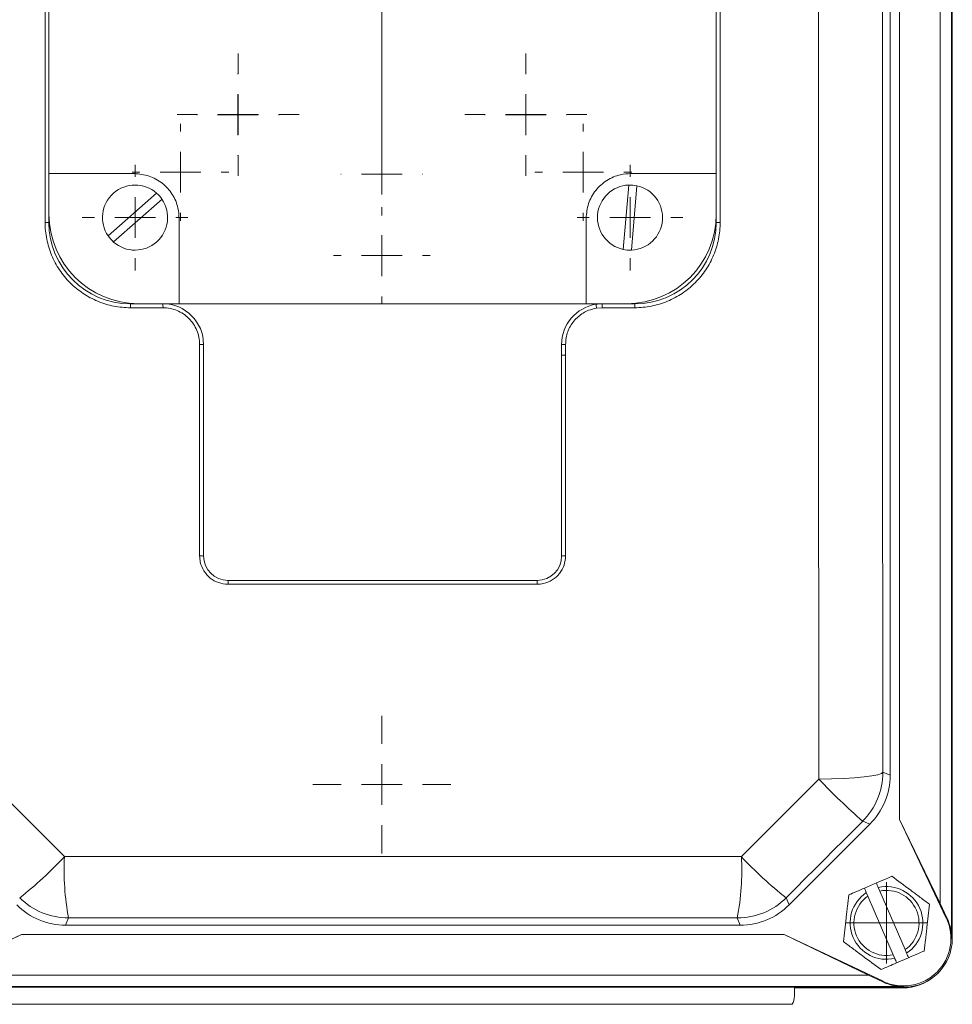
# Model space of a CAD drawing. Header units: millimetres. Extents: x 104 to 691, y -53 to 667.
# Tile 7 of 29: x 175 to 290, y -53 to 68. Entities that reach past the tile are written whole.
import ezdxf

# ---------------------------------------------------------------- set-up
doc = ezdxf.new("R2010")
doc.units = ezdxf.units.MM

# ---------------------------------------------------------------- blocks, each defined once
blk = doc.blocks.new('SW_CENTERMARKSYMBOL_5')
at = {"color": 0, "linetype": 'Continuous', "lineweight": 0}
for p, q in [((0, 5), (0, 20)), ((0, 0), (0, 2.5)), ((-5, 0), (-20, 0)), ((0, 0), (-2.5, 0)), ((0, 0), (0, -2.5)), ((0, 0), (2.5, 0)), ((5, 0), (20, 0)), ((0, -5), (0, -20))]:
    blk.add_line(p, q, dxfattribs=at)
blk = doc.blocks.new('SW_CENTERMARKSYMBOL_7')
at = {"color": 0, "linetype": 'Continuous', "lineweight": 0}
for p, q in [((0, 5), (0, 7.5)), ((0, 0), (0, 2.5)), ((-5, 0), (-7.5, 0)), ((0, 0), (-2.5, 0)), ((0, 0), (0, -2.5)), ((0, 0), (2.5, 0)), ((5, 0), (7.5, 0)), ((0, -5), (0, -7.5))]:
    blk.add_line(p, q, dxfattribs=at)
blk = doc.blocks.new('SW_CENTERMARKSYMBOL_10')
at = {"color": 0, "linetype": 'Continuous', "lineweight": 0}
for p, q in [((0, 5), (0, 7.5)), ((0, 0), (0, 2.5)), ((-5, 0), (-7.5, 0)), ((0, 0), (-2.5, 0)), ((0, 0), (0, -2.5)), ((0, 0), (2.5, 0)), ((5, 0), (7.5, 0)), ((0, -5), (0, -7.5))]:
    blk.add_line(p, q, dxfattribs=at)
blk = doc.blocks.new('SW_CENTERMARKSYMBOL_11')
at = {"color": 0, "linetype": 'Continuous', "lineweight": 0}
for p, q in [((0, 5), (0, 5.05)), ((0, 0), (0, 2.5)), ((-5, 0), (-5.05, 0)), ((0, 0), (-2.5, 0)), ((0, 0), (0, -2.5)), ((0, 0), (2.5, 0)), ((5, 0), (5.05, 0)), ((0, -5), (0, -5.05))]:
    blk.add_line(p, q, dxfattribs=at)
blk = doc.blocks.new('SW_CENTERMARKSYMBOL_20')
at = {"color": 0, "linetype": 'Continuous', "lineweight": 0}
for p, q in [((0, 5), (0, 5.95)), ((0, 0), (0, 2.5)), ((-5, 0), (-5.95, 0)), ((0, 0), (-2.5, 0)), ((0, 0), (0, -2.5)), ((0, 0), (2.5, 0)), ((5, 0), (5.95, 0)), ((0, -5), (0, -5.95))]:
    blk.add_line(p, q, dxfattribs=at)
blk = doc.blocks.new('SW_CENTERMARKSYMBOL_21')
at = {"color": 0, "linetype": 'Continuous', "lineweight": 0}
for p, q in [((0, 5), (0, 5.05)), ((0, 0), (0, 2.5)), ((-5, 0), (-5.05, 0)), ((0, 0), (-2.5, 0)), ((0, 0), (0, -2.5)), ((0, 0), (2.5, 0)), ((5, 0), (5.05, 0)), ((0, -5), (0, -5.05))]:
    blk.add_line(p, q, dxfattribs=at)
blk = doc.blocks.new('SW_CENTERMARKSYMBOL_22')
at = {"color": 0, "linetype": 'Continuous', "lineweight": 0}
for p, q in [((0, 5), (0, 5.95)), ((0, 0), (0, 2.5)), ((-5, 0), (-5.95, 0)), ((0, 0), (-2.5, 0)), ((0, 0), (0, -2.5)), ((0, 0), (2.5, 0)), ((5, 0), (5.95, 0)), ((0, -5), (0, -5.95))]:
    blk.add_line(p, q, dxfattribs=at)
blk = doc.blocks.new('SW_CENTERMARKSYMBOL_23')
at = {"color": 0, "linetype": 'Continuous', "lineweight": 0}
for p, q in [((0, 5), (0, 5.05)), ((0, 0), (0, 2.5)), ((-5, 0), (-5.05, 0)), ((0, 0), (-2.5, 0)), ((0, 0), (0, -2.5)), ((0, 0), (2.5, 0)), ((5, 0), (5.05, 0)), ((0, -5), (0, -5.05))]:
    blk.add_line(p, q, dxfattribs=at)
blk = doc.blocks.new('SW_CENTERMARKSYMBOL_24')
at = {"color": 0, "linetype": 'Continuous', "lineweight": 0}
for p, q in [((0, 5), (0, 23.5)), ((0, 0), (0, 2.5)), ((-5, 0), (-23.5, 0)), ((0, 0), (-2.5, 0)), ((0, 0), (0, -2.5)), ((0, 0), (2.5, 0)), ((5, 0), (23.5, 0)), ((0, -5), (0, -23.5))]:
    blk.add_line(p, q, dxfattribs=at)
blk = doc.blocks.new('SW_CENTERMARKSYMBOL_25')
at = {"color": 0, "linetype": 'Continuous', "lineweight": 0}
for p, q in [((0, 5), (0, 5.95)), ((0, 0), (0, 2.5)), ((-5, 0), (-5.95, 0)), ((0, 0), (-2.5, 0)), ((0, 0), (0, -2.5)), ((0, 0), (2.5, 0)), ((5, 0), (5.95, 0)), ((0, -5), (0, -5.95))]:
    blk.add_line(p, q, dxfattribs=at)
blk = doc.blocks.new('SW_CENTERMARKSYMBOL_27')
at = {"color": 0, "linetype": 'Continuous', "lineweight": 0}
for p, q in [((0, 5), (0, 8.47)), ((0, 0), (0, 2.5)), ((-5, 0), (-8.47, 0)), ((0, 0), (-2.5, 0)), ((0, 0), (0, -2.5)), ((0, 0), (2.5, 0)), ((5, 0), (8.47, 0)), ((0, -5), (0, -8.47))]:
    blk.add_line(p, q, dxfattribs=at)
blk = doc.blocks.new('SW_CENTERMARKSYMBOL_30')
at = {"color": 0, "linetype": 'Continuous', "lineweight": 0}
for p, q in [((0, 2.5), (0, 5)), ((0, 0), (0, 2.5)), ((-2.5, 0), (-5, 0)), ((0, 0), (-2.5, 0)), ((0, 0), (0, -2.5)), ((0, 0), (2.5, 0)), ((2.5, 0), (5, 0)), ((0, -2.5), (0, -5))]:
    blk.add_line(p, q, dxfattribs=at)
blk = doc.blocks.new('SW_CENTERMARKSYMBOL_31')
at = {"color": 0, "linetype": 'Continuous', "lineweight": 0}
for p, q in [((0, 5), (0, 6.5)), ((0, 0), (0, 2.5)), ((-5, 0), (-6.5, 0)), ((0, 0), (-2.5, 0)), ((0, 0), (0, -2.5)), ((0, 0), (2.5, 0)), ((5, 0), (6.5, 0)), ((0, -5), (0, -6.5))]:
    blk.add_line(p, q, dxfattribs=at)
blk = doc.blocks.new('SW_CENTERMARKSYMBOL_34')
at = {"color": 0, "linetype": 'Continuous', "lineweight": 0}
for p, q in [((0, 5), (0, 6.5)), ((0, 0), (0, 2.5)), ((-5, 0), (-6.5, 0)), ((0, 0), (-2.5, 0)), ((0, 0), (0, -2.5)), ((0, 0), (2.5, 0)), ((5, 0), (6.5, 0)), ((0, -5), (0, -6.5))]:
    blk.add_line(p, q, dxfattribs=at)

msp = doc.modelspace()

# ---------------------------------------------------------------- linework, layer by layer
at = {"color": 7, "linetype": 'Continuous', "lineweight": 15}
for p, q in [((289.86, 133.27), (289.86, -44.73)), ((289.95, -44.73), (289.95, 133.27)), ((288.45, 128.96), (288.45, -40.42)), ((283.45, 118.63), (283.45, -30.09)), ((282.32, -24.68), (282.32, 113.21)), ((178.95, 105.27), (178.95, 43.27)), ((260.95, 43.27), (260.95, 105.27)), ((178.48, 43.27), (178.48, 105.23)), ((261.42, 105.23), (261.42, 43.27)), ((178.96, 49.27), (178.96, 99.27)), ((260.94, 99.27), (260.94, 49.27)), ((178.96, 49.27), (189.45, 49.27)), ((178.96, 44.27), (178.96, 49.27)), ((250.45, 49.27), (260.94, 49.27)), ((260.94, 49.27), (260.94, 44.27)), ((249.52, 39.95), (250.19, 47.86)), ((251.19, 47.78), (250.52, 39.87)), ((186.24, 41.61), (192.18, 46.87)), ((192.85, 46.12), (186.9, 40.86)), ((194.95, 43.77), (194.95, 33.28)), ((244.95, 33.28), (244.95, 43.77)), ((188.95, 33.27), (192.95, 33.27)), ((192.97, 32.78), (188.97, 32.78)), ((194.95, 33.28), (189.95, 33.28)), ((244.95, 33.28), (194.95, 33.28)), ((249.95, 33.28), (244.95, 33.28)), ((246.93, 32.78), (246.24, 32.72)), ((250.93, 32.78), (246.93, 32.78)), ((246.95, 33.27), (250.95, 33.27)), ((197.47, 2.3), (197.47, 28.28)), ((197.95, 28.27), (197.95, 2.27)), ((241.95, 26.94), (241.95, 28.27)), ((241.95, 2.27), (241.95, 26.94)), ((242.43, 26.95), (242.43, 2.3)), ((200.95, -0.73), (238.95, -0.73)), ((238.94, -1.2), (200.96, -1.2)), ((281.42, -24.31), (282.32, -24.68)), ((283.45, -30.09), (289.21, -42.23)), ((288.45, -40.42), (283.45, -30.09)), ((269.9, -40.61), (279.83, -30.69)), ((279.83, -30.69), (278.94, -30.32)), ((279.15, -38.54), (280.62, -37.91)), ((281.04, -38.9), (280.85, -38.46)), ((269.54, -39.72), (269.9, -40.61)), ((279.38, -39.09), (279.58, -39.54)), ((279.58, -39.54), (282.68, -46.73)), ((284.15, -46.1), (281.04, -38.9)), ((289.29, -42.2), (288.45, -40.42)), ((181.37, -42.21), (181, -43.1)), ((263.89, -43.1), (263.53, -42.21)), ((289.21, -42.23), (289.29, -42.2)), ((181, -43.1), (263.89, -43.1)), ((175.59, -44.23), (163.45, -49.99)), ((165.26, -49.23), (175.59, -44.23)), ((269.31, -44.23), (175.59, -44.23)), ((281.45, -49.99), (269.31, -44.23)), ((269.31, -44.23), (279.64, -49.23)), ((289.86, -44.73), (289.95, -44.73)), ((282.68, -46.73), (282.87, -47.18)), ((284.58, -47.09), (283.11, -47.73)), ((284.34, -46.54), (284.15, -46.1)), ((279.64, -49.23), (165.26, -49.23)), ((279.64, -49.23), (281.41, -50.07)), ((283.95, -50.64), (160.95, -50.64)), ((160.95, -50.73), (283.95, -50.73)), ((283.95, -50.73), (160.95, -50.73)), ((270.55, -50.81), (283.86, -50.81)), ((270.55, -51.82), (270.55, -50.81)), ((281.45, -49.99), (281.41, -50.07)), ((283.95, -50.64), (283.95, -50.73)), ((270.28, -52.82), (169.44, -52.82))]:
    msp.add_line(p, q, dxfattribs=at)
at = {"color": 7, "linetype": 'Continuous', "lineweight": 15, "flags": 128}
for points in [[(273.55, -25.15), (273.53, -7.83), (273.51, 9.52), (273.5, 26.89), (273.5, 44.27), (273.5, 61.65), (273.51, 79.02), (273.53, 96.37), (273.55, 113.69)], [(281.42, 112.85), (281.4, 95.74), (281.39, 78.6), (281.38, 61.44), (281.38, 44.27), (281.38, 27.1), (281.39, 9.94), (281.4, -7.2), (281.42, -24.31)], [(171.35, -25.15), (172.54, -26.34), (173.73, -27.53), (174.92, -28.72), (176.11, -29.91), (177.3, -31.1), (178.49, -32.29), (179.68, -33.48), (180.87, -34.67)], [(264.03, -34.67), (265.22, -33.48), (266.41, -32.29), (267.6, -31.1), (268.79, -29.91), (269.98, -28.72), (271.17, -27.53), (272.36, -26.34), (273.55, -25.15)], [(273.55, -25.15), (275.1, -25.12), (276.58, -25.07), (277.93, -24.98), (279.11, -24.88), (280.08, -24.75), (280.8, -24.61), (281.26, -24.46), (281.42, -24.31)], [(278.94, -30.32), (277.76, -31.49), (276.59, -32.67), (275.41, -33.84), (274.24, -35.02), (273.06, -36.2), (271.89, -37.37), (270.71, -38.55), (269.54, -39.72)], [(180.87, -34.67), (191.25, -34.66), (201.65, -34.66), (212.05, -34.65), (222.45, -34.65), (232.85, -34.65), (243.25, -34.66), (253.64, -34.66), (264.03, -34.67)], [(263.53, -42.21), (253.27, -42.2), (243, -42.2), (232.72, -42.2), (222.45, -42.19), (212.17, -42.2), (201.9, -42.2), (191.63, -42.2), (181.37, -42.21)]]:
    msp.add_lwpolyline(points, dxfattribs=at)
at = {"color": 7, "linetype": 'Continuous', "lineweight": 15}
for centre, radius, start, end in [((189.54, 43.86), 4, 48.7166, 214.3551), ((250.35, 43.86), 4, 92.3805, 258.019), ((250.35, 43.86), 4, 78.019, 92.3805), ((250.35, 43.86), 4, 272.3805, 78.019), ((189.54, 43.86), 4, 228.7166, 34.3551), ((189.54, 43.86), 4, 34.3551, 48.7166), ((189.95, 44.27), 10.99, 180, 270), ((249.95, 44.27), 10.99, 270, 0), ((178.59, -36.35), 79.62, 89.7439, 90.0811), ((188.95, 43.27), 10, 180, 270), ((250.95, 43.27), 10, 270, 0), ((261.31, -37.7), 80.97, 89.9197, 90.2538), ((189.54, 43.86), 4, 214.3551, 228.7166), ((250.35, 43.86), 4, 258.019, 272.3805), ((186.4, 32.9), 2.58, 357.3002, 8.268), ((190.05, 32.9), 2.92, 357.6176, 7.2854), ((192.95, 28.27), 5, 0, 90), ((246.95, 28.27), 5, 98.862, 180), ((246.95, 28.27), 5, 90, 98.862), ((250.09, 33.45), 3.92, 183.468, 190.6219), ((250.44, 32.9), 3.51, 173.9443, 181.983), ((253.95, 32.9), 3.02, 172.9607, 182.3022), ((197.58, 23.08), 5.2, 85.9836, 91.2971), ((242.33, 22.22), 6.06, 89.0601, 93.6449), ((242.32, 22.12), 4.84, 88.581, 94.3362), ((197.58, 0.29), 2.01, 79.5322, 93.3516), ((200.95, 2.27), 3, 180, 270), ((238.95, 2.27), 3, 270, 0), ((242.32, 0.27), 2.03, 86.6477, 100.4164), ((197.24, -1.09), 3.73, 358.2819, 5.4785), ((243.78, -1.09), 4.85, 175.7903, 181.3232), ((344.58, 43.55), 98.83, 224.0426, 228.3722), ((272.92, -24.31), 8.5, 315.0045, 359.9955), ((145.3, -1.44), 48.68, 308.138, 316.9409), ((212.47, -36.34), 31.65, 176.974, 190.6877), ((232.43, -36.34), 31.65, 349.3123, 3.0259), ((299.6, -1.44), 48.68, 223.059, 231.8621), ((281.86, -42.82), 4.47, 303.6216, 103.0228), ((181.37, -33.71), 8.5, 225.0042, 269.9955), ((263.53, -33.71), 8.5, 270.0045, 314.9958), ((281.86, -42.82), 4.47, 123.6216, 283.0228), ((281.86, -42.82), 4, 124.8592, 281.7852), ((281.86, -42.82), 4, 304.8592, 101.7852), ((283.95, -44.73), 5.83, 244.6063, 25.3937), ((283.95, -44.73), 5.91, 0, 25.3937), ((283.95, -44.73), 6, 270, 0), ((283.95, -44.73), 6, 270, 0), ((283.86, -44.82), 5.99, 270, 310.7189), ((283.95, -44.73), 5.91, 244.6063, 270)]:
    msp.add_arc(centre, radius, start, end, dxfattribs=at)
for centre, major_axis, ratio, start_param, end_param in [((273.81, -24.67), (7.85, -3.25), 0.999894, 5.890524, 6.675847), ((181.01, -34.6), (-3.25, -7.85), 0.999894, 5.890524, 6.675847), ((263.89, -34.6), (3.25, -7.85), 0.999894, 5.890524, 6.675847), ((268.52, -51.82), (2.03, 0), 0.984808, 5.759587, 6.283185)]:
    msp.add_ellipse(centre, major_axis=major_axis, ratio=ratio, start_param=start_param, end_param=end_param, dxfattribs=at)
for points, knots in [([(189.45, 49.27), (190.06, 49.21), (191.29, 49.09), (192.94, 48.15), (194.18, 46.77), (194.85, 45.22), (194.92, 44.19), (194.95, 43.77)], [0, 0, 0, 0, 0.213733, 0.42755, 0.640037, 0.851948, 1, 1, 1, 1]), ([(244.95, 43.77), (245.01, 44.38), (245.13, 45.61), (246.07, 47.26), (247.45, 48.5), (248.99, 49.17), (250.03, 49.24), (250.45, 49.27)], [0, 0, 0, 0, 0.213733, 0.427549, 0.640039, 0.851949, 1, 1, 1, 1]), ([(188.97, 32.78), (188.28, 32.78), (187.6, 32.85), (186.6, 33.04), (186.26, 33.13), (185.6, 33.33), (185.28, 33.44), (184.33, 33.84), (183.72, 34.16), (182.87, 34.73), (182.59, 34.94), (182.06, 35.37), (181.8, 35.6), (181.07, 36.33), (180.64, 36.86), (180.06, 37.72), (179.89, 38.01), (179.56, 38.62), (179.27, 39.24), (179.04, 39.88), (178.84, 40.54), (178.75, 40.87), (178.55, 41.89), (178.48, 42.58), (178.48, 43.27)], [0, 0, 0, 0, 0.125, 0.125, 0.1875, 0.1875, 0.25, 0.25, 0.375, 0.375, 0.4375, 0.4375, 0.5, 0.5, 0.625, 0.625, 0.6875, 0.6875, 0.75, 0.8125, 0.8125, 0.875, 0.875, 1, 1, 1, 1]), ([(261.42, 43.27), (261.42, 42.58), (261.35, 41.9), (261.15, 40.89), (261.07, 40.56), (260.87, 39.9), (260.75, 39.57), (260.36, 38.62), (260.04, 38.02), (259.47, 37.16), (259.26, 36.88), (258.82, 36.35), (258.59, 36.09), (257.87, 35.37), (257.34, 34.93), (256.48, 34.36), (256.18, 34.18), (255.58, 33.86), (254.96, 33.56), (254.31, 33.33), (253.66, 33.13), (253.32, 33.05), (252.31, 32.85), (251.62, 32.78), (250.93, 32.78)], [0, 0, 0, 0, 0.125, 0.125, 0.1875, 0.1875, 0.25, 0.25, 0.375, 0.375, 0.4375, 0.4375, 0.5, 0.5, 0.625, 0.625, 0.6875, 0.6875, 0.75, 0.8125, 0.8125, 0.875, 0.875, 1, 1, 1, 1]), ([(197.47, 28.28), (197.47, 28.58), (197.44, 28.87), (197.32, 29.44), (197.24, 29.73), (197.01, 30.27), (196.87, 30.53), (196.55, 31.02), (196.36, 31.25), (195.94, 31.67), (195.72, 31.85), (195.23, 32.18), (194.96, 32.32), (194.42, 32.55), (194.14, 32.63), (193.56, 32.75), (193.27, 32.78), (192.97, 32.78)], [0, 0, 0, 0, 0.125, 0.125, 0.25, 0.25, 0.375, 0.375, 0.5, 0.5, 0.625, 0.625, 0.75, 0.75, 0.875, 0.875, 1, 1, 1, 1]), ([(246.24, 32.72), (245.91, 32.65), (245.09, 32.47), (243.92, 31.74), (242.95, 30.55), (242.49, 29.33), (242.45, 28.55), (242.43, 28.28)], [0, 0, 0, 0, 0.15841, 0.396513, 0.634387, 0.871141, 1, 1, 1, 1]), ([(242.43, 28.28), (242.43, 27.95), (242.43, 27.51), (242.43, 27.06), (242.43, 26.95)], [0, 0, 0, 0, 0.753478, 1, 1, 1, 1]), ([(200.96, -1.2), (200.57, -1.16), (199.79, -1.08), (198.74, -0.48), (197.95, 0.4), (197.53, 1.39), (197.48, 2.04), (197.47, 2.3)], [0, 0, 0, 0, 0.214183, 0.428371, 0.642469, 0.856745, 1, 1, 1, 1]), ([(242.43, 2.3), (242.4, 1.91), (242.32, 1.12), (241.72, 0.07), (240.83, -0.72), (239.84, -1.14), (239.2, -1.18), (238.94, -1.2)], [0, 0, 0, 0, 0.214984, 0.429979, 0.644661, 0.858959, 1, 1, 1, 1]), ([(280.62, -37.91), (281.02, -37.73), (281.67, -37.45), (282.3, -37.18), (282.53, -37.08)], [0, 0, 0, 0, 0.630042, 1, 1, 1, 1]), ([(282.53, -37.08), (283.29, -37.65), (284.06, -38.22), (285.04, -38.95), (285.24, -39.1), (285.63, -39.39), (285.82, -39.53), (286.4, -39.97), (286.79, -40.25), (287.16, -40.53)], [0, 0, 0, 0, 0.5, 0.5, 0.625, 0.625, 0.75, 0.75, 1, 1, 1, 1]), ([(276.56, -45.1), (276.67, -44.17), (276.78, -43.22), (276.92, -42), (276.95, -41.75), (277.01, -41.27), (277.04, -41.03), (277.12, -40.31), (277.18, -39.84), (277.23, -39.37)], [0, 0, 0, 0, 0.5, 0.5, 0.625, 0.625, 0.75, 0.75, 1, 1, 1, 1]), ([(287.16, -40.53), (287.05, -41.47), (286.94, -42.42), (286.8, -43.64), (286.77, -43.88), (286.71, -44.37), (286.69, -44.61), (286.6, -45.33), (286.55, -45.8), (286.49, -46.27)], [0, 0, 0, 0, 0.5, 0.5, 0.625, 0.625, 0.75, 0.75, 1, 1, 1, 1]), ([(281.19, -48.55), (280.43, -47.99), (279.67, -47.42), (278.68, -46.68), (278.49, -46.54), (278.09, -46.25), (277.9, -46.1), (277.32, -45.67), (276.94, -45.39), (276.56, -45.1)], [0, 0, 0, 0, 0.5, 0.5, 0.625, 0.625, 0.75, 0.75, 1, 1, 1, 1]), ([(286.49, -46.27), (286.26, -46.37), (285.63, -46.64), (284.98, -46.92), (284.58, -47.09)], [0, 0, 0, 0, 0.369958, 1, 1, 1, 1])]:
    msp.add_open_spline(points, degree=3, knots=knots, dxfattribs=at)
for points in [[(279.15, -38.54), (278.49, -38.83), (277.86, -39.1), (277.23, -39.37)], [(279.15, -38.54), (279.23, -38.73), (279.31, -38.91), (279.38, -39.09)], [(280.85, -38.46), (280.77, -38.28), (280.7, -38.09), (280.62, -37.91)], [(282.87, -47.18), (282.95, -47.36), (283.03, -47.54), (283.11, -47.73)], [(284.58, -47.09), (284.5, -46.91), (284.42, -46.73), (284.34, -46.54)], [(283.11, -47.73), (282.45, -48.01), (281.81, -48.28), (281.19, -48.55)]]:
    msp.add_open_spline(points, degree=3, dxfattribs=at)

# ---------------------------------------------------------------- block references
at = {"color": 7, "linetype": 'Continuous', "lineweight": 0}
for name, p in [('SW_CENTERMARKSYMBOL_24', (219.86, 74.18)), ('SW_CENTERMARKSYMBOL_5', (219.86, 74.18)), ('SW_CENTERMARKSYMBOL_7', (202.19, 56.51)), ('SW_CENTERMARKSYMBOL_10', (237.54, 56.51)), ('SW_CENTERMARKSYMBOL_11', (202.18, 56.5)), ('SW_CENTERMARKSYMBOL_21', (237.54, 56.5)), ('SW_CENTERMARKSYMBOL_25', (195.11, 49.43)), ('SW_CENTERMARKSYMBOL_20', (244.61, 49.43)), ('SW_CENTERMARKSYMBOL_23', (219.86, 49.18)), ('SW_CENTERMARKSYMBOL_31', (189.54, 43.86)), ('SW_CENTERMARKSYMBOL_34', (250.35, 43.86)), ('SW_CENTERMARKSYMBOL_22', (219.86, 39.18)), ('SW_CENTERMARKSYMBOL_27', (219.86, -25.82)), ('SW_CENTERMARKSYMBOL_30', (281.86, -42.82))]:
    msp.add_blockref(name, p, dxfattribs=at)

doc.saveas('drawing.dxf')
